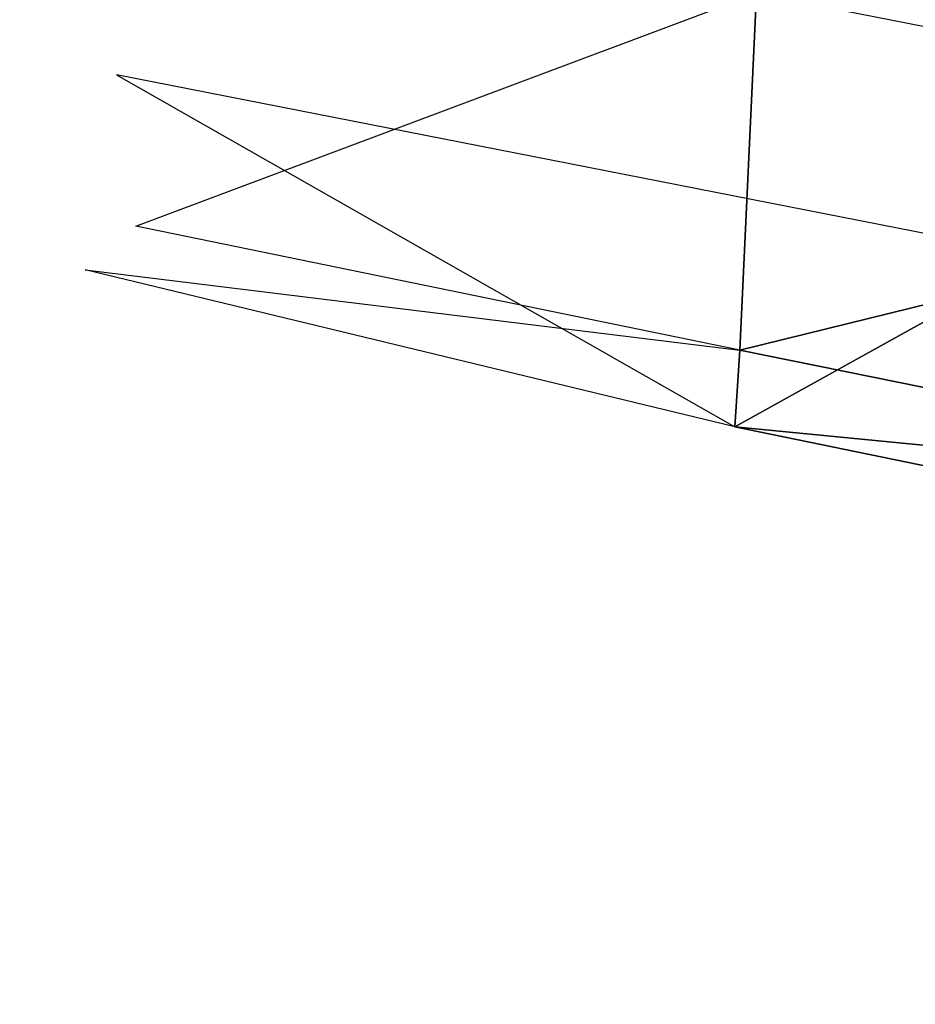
# Model space of a CAD drawing. Header units: millimetres. Extents: x -454 to 454, y -360 to 353.
# Tile 176 of 256: x -232.62 to -228.85, y -260.04 to -255.9. Entities that reach past the tile are written whole.
import ezdxf

# ---------------------------------------------------------------- set-up
doc = ezdxf.new("R2010")
doc.units = ezdxf.units.MM
doc.header["$MEASUREMENT"] = 0
doc.layers.add('Material 3', color=7, linetype='Continuous', true_color=0xe6e6e6)

msp = doc.modelspace()

# ---------------------------------------------------------------- meshes
at = {"layer": 'Material 3'}
mesh = msp.add_polyface(dxfattribs=at)
corners = [(-229.7496, -244.2198, 19.8269), (-231.4927, -241.7909, 18.4998), (-224.133, -243.2371, 18.4998), (-224.372, -245.1677, 19.8024), (-222.4286, -245.8549, 20.6051), (-231.4642, -244.2004, 20.4961), (-218.4248, -246.2888, 19.9944), (-218.3463, -245.6572, 21.2899), (-226.0536, -244.1427, 21.2899), (-233.7609, -242.6282, 21.2899), (-220.0539, -245.6268, 19.2006), (-216.7733, -244.6833, 18.4998), (-247.4403, -230.7686, 251.9548), (-186.2105, -242.8003, 251.9548), (-239.4794, -232.3329, 18.4998), (-226.503, -257.9178, 97.6535), (-226.5601, -258.2423, 97.9181), (-229.6111, -257.6152, 97.8705), (-220.5353, -258.428, 98.0132), (-224.4276, -257.6632, 98.0132), (-222.6292, -258.7928, 97.8378), (-229.5901, -257.2922, 97.5443), (-229.5199, -255.7903, 97.0614), (-226.166, -256.4493, 97.0614), (-222.1164, -258.5743, 97.4917), (-219.4583, -257.7674, 97.0614), (-219.1744, -259.1928, 97.6605), (-228.3198, -256.8984, 98.0132), (-219.1175, -259.5188, 97.912), (-222.8122, -257.1083, 97.0614), (-216.6431, -259.1929, 98.0132), (-216.4584, -259.5421, 97.499), (-232.3438, -256.9547, 97.739), (-232.212, -256.1336, 98.0132), (-232.1307, -256.7706, 97.4197), (-215.4602, -256.1764, 30.2034), (-241.9857, -250.9642, 30.2034), (-229.0017, -253.6503, 25.8082)]
mesh.append_faces([[corners[k] for k in face] for face in [(0, 1, 2, 2), (0, 2, 3, 3), (4, 5, 3, 3), (6, 7, 4, 4), (8, 4, 7, 7), (8, 9, 5, 5), (3, 5, 0, 0), (5, 4, 8, 8), (6, 4, 3, 3), (6, 3, 10, 10), (10, 2, 11, 11), (2, 10, 3, 3), (12, 13, 14, 14), (15, 16, 17, 17), (18, 19, 20, 20), (21, 22, 23, 23), (24, 25, 26, 26), (27, 16, 19, 19), (15, 17, 21, 21), (26, 28, 20, 20), (20, 24, 26, 26), (16, 20, 19, 19), (23, 24, 15, 15), (15, 24, 20, 20), (24, 29, 25, 25), (28, 30, 18, 18), (25, 31, 26, 26), (20, 28, 18, 18), (17, 16, 27, 27), (20, 16, 15, 15), (17, 32, 21, 21), (17, 27, 33, 33), (29, 24, 23, 23), (21, 34, 22, 22), (21, 23, 15, 15), (35, 36, 37, 37)]])
mesh = msp.add_polyface(dxfattribs=at)
corners = [(-270.0772, -260.8247, 173.5231), (-230.6015, -268.5817, 173.5231), (-249.9948, -270.0202, 174.5146), (-272.3885, -270.1669, 180.647), (-247.1435, -274.3744, 177.1867), (-232.4549, -278.0139, 180.647), (-250.6193, -265.5374, 172.9), (-254.4218, -264.5412, 172.5508), (-250.7379, -265.2047, 172.459), (-245.8955, -266.261, 172.6591), (-253.9683, -263.9901, 173.5231), (-257.7907, -263.239, 173.5231), (-254.3068, -264.8881, 172.9817), (-257.9577, -264.0913, 172.8961), (-244.4245, -266.9409, 173.1383), (-240.4351, -267.7855, 173.2313), (-240.7528, -267.3541, 172.8316), (-258.4399, -263.6814, 172.4474), (-250.0407, -264.7619, 173.5231), (-252.0569, -263.1557, 172.0253), (-256.0862, -262.364, 172.0253), (-261.8456, -263.3848, 172.9837), (-262.409, -262.9328, 172.5331), (-260.1154, -261.5722, 172.0253), (-248.2379, -263.9061, 172.0253), (-244.419, -264.6566, 172.0253), (-240.6, -265.407, 172.0253), (-242.1853, -266.3055, 173.5231), (-246.113, -265.5337, 173.5231), (-265.7475, -256.7727, 100.785), (-239.5218, -260.6589, 99.7505), (-234.0806, -264.3206, 102.4807), (-276.762, -255.9552, 106.0307), (-265.3871, -254.0696, 98.8826), (-235.5287, -255.4818, 98.0132), (-237.552, -263.66, 106.0307), (-239.9115, -255.5287, 97.7038), (-241.3169, -255.5308, 97.9051), (-242.4311, -255.0453, 97.693), (-241.557, -255.0265, 97.4065)]
mesh.append_faces([[corners[k] for k in face] for face in [(0, 1, 2, 2), (3, 4, 5, 5), (6, 7, 8, 8), (8, 9, 6, 6), (10, 11, 12, 12), (12, 11, 13, 13), (13, 7, 12, 12), (14, 6, 9, 9), (15, 14, 16, 16), (13, 17, 7, 7), (6, 18, 12, 12), (19, 7, 20, 20), (21, 22, 13, 13), (21, 13, 11, 11), (17, 23, 20, 20), (8, 7, 19, 19), (12, 7, 6, 6), (7, 17, 20, 20), (22, 17, 13, 13), (9, 24, 25, 26), (24, 9, 8, 8), (14, 9, 16, 16), (8, 19, 24, 24), (14, 15, 27, 27), (27, 28, 14, 14), (9, 26, 16, 16), (6, 28, 18, 18), (28, 6, 14, 14), (10, 12, 18, 18), (29, 30, 31, 31), (31, 32, 29, 29), (29, 33, 30, 30), (34, 30, 33, 33), (31, 35, 32, 32), (36, 37, 38, 38), (38, 39, 36, 36)]])

doc.saveas('drawing.dxf')
